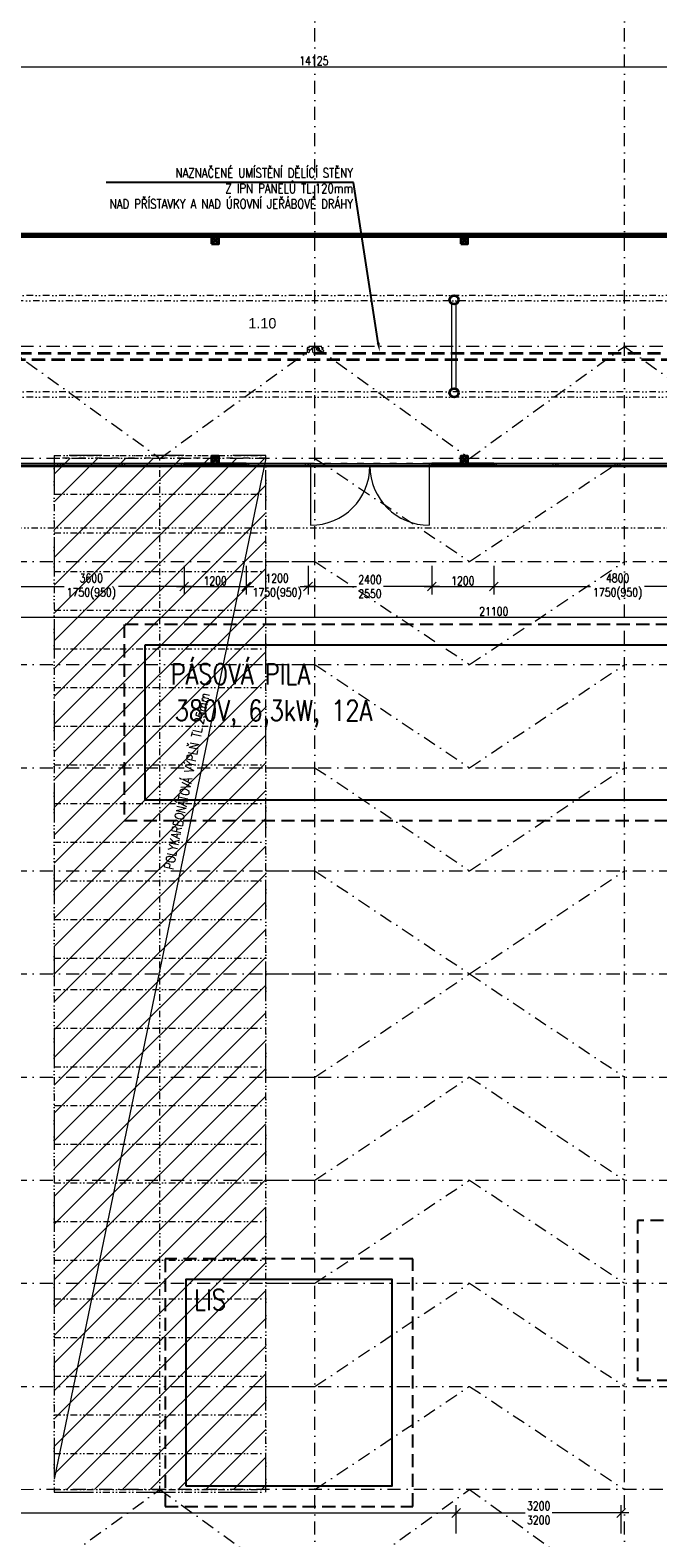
# Model space of a CAD drawing. Header units: millimetres. Extents: x -485339 to 350584, y -1189934 to 0.
# Tile 82 of 178: x -121400 to -109236, y -1040534 to -1011290. Entities that reach past the tile are written whole.
import ezdxf
from ezdxf import colors
from ezdxf.entities.mleader import LeaderData, LeaderLine
from ezdxf.enums import TextEntityAlignment as Align
from ezdxf.math import Vec2, Vec3

# ---------------------------------------------------------------- set-up
doc = ezdxf.new("R2010")
doc.units = ezdxf.units.MM
doc.header["$LTSCALE"] = 10
for name, pattern in [('DASHDOT', [25.4, 12.7, -6.35, 0, -6.35]), ('DASHED', [19.05, 12.7, -6.35]), ('DĚLICÍ2', [15.875, 6.35, -3.175, 0, -3.175, 0, -3.175]), ('ČÁRKOVANÁ', [19.05, 12.7, -6.35]), ('ČÁRKOVANÁ2', [9.525, 6.35, -3.175])]:
    doc.linetypes.add(name, pattern=pattern)
doc.layers.get('Defpoints').update_dxf_attribs({"color": 201})
for name, color, linetype, lineweight in [('N_dveře', 10, 'Continuous', 18), ('N_popis', 10, 'Continuous', 18), ('N_světlíky', 250, 'DĚLICÍ2', 35), ('N_čáry_dělící stěna', 212, 'ČÁRKOVANÁ', 35), ('N_šrary', 10, 'Continuous', 18), ('St__otvory_dveře', 40, 'Continuous', 18), ('St_kóty', 132, 'Continuous', 18), ('St_otvory_okna', 40, 'Continuous', 18), ('St_plocha_místnosti', 250, 'Continuous', 18), ('St_sloupy_konstrukce haly', 5, 'Continuous', 35), ('St_sloupy_opláštění_půdorys', 25, 'Continuous', 35), ('St_čáry_nad', 250, 'DĚLICÍ2', 18), ('St_čáry_obrys', 5, 'Continuous', 35), ('St_čáry_osy', 250, 'DASHDOT', 18), ('St_čáry_plné', 250, 'Continuous', 18), ('St_čáry_pod', 250, 'ČÁRKOVANÁ2', 18)]:
    doc.layers.add(name, color=color, linetype=linetype, lineweight=lineweight)
doc.layers.add('St_plocha_místn', color=140, linetype='Continuous', lineweight=18, plot=False)
for name, color, linetype in [('VYBAVENÍ', 222, 'Continuous'), ('VYBAVENÍ_POPIS', 222, 'Continuous'), ('VYBAVENÍ_POŽADAVKY', 200, 'Continuous')]:
    doc.layers.add(name, color=color, linetype=linetype)
doc.styles.add('Andy', font='arial.ttf')
doc.styles.get("Standard").update_dxf_attribs({"font": 'simplex.shx', "width": 0.8})
doc.dimstyles.new('stavebníM100', dxfattribs={"dimtxt": 165, "dimasz": 170, "dimexe": 150, "dimexo": 100, "dimgap": 30, "dimtad": 1, "dimdec": 0, "dimtxsty": 'Standard', "dimblk": 'OBLIQUE', "dimcen": -2.5, "dimdle": 150, "dimclrd": 256, "dimclre": 256, "dimclrt": 256, "dimadec": 4, "dimazin": 0, "dimtfac": 1, "dimtdec": 0, "dimtmove": 2, "dimatfit": 3, "dimldrblk": 'OBLIQUE', "dimfxl": 400, "dimfxlon": 1, "dimlwd": -1, "dimlwe": -1, "dimarcsym": 0})

# ---------------------------------------------------------------- blocks, each defined once
blk = doc.blocks.new('G$CD8A98CDB')
at = {"layer": 'St_sloupy_konstrukce haly', "color": 250, "lineweight": 18, "ltscale": 2}
for points in [[(-825, 0), (825, 0)], [(-825, -80), (825, -80)]]:
    blk.add_lwpolyline(points, dxfattribs=at)
at = {"layer": 'St_sloupy_konstrukce haly', "ltscale": 2}
for centre in [(-900, -40), (900, -40)]:
    blk.add_circle(centre, 85, dxfattribs=at)
blk = doc.blocks.new('G$C7F8F446A')
at = {"layer": 'St_čáry_plné', "color": 0, "linetype": 'ByBlock', "ltscale": 2}
for p, q in [((20055, 4100), (-55, 4100)), ((-55, 0), (20055, 0))]:
    blk.add_line(p, q, dxfattribs=at)
for points in [[(-55, 4100), (-55, 0)], [(695, 4100), (695, 0)], [(1445, 4100), (1445, 0)], [(2195, 4100), (2195, 0)], [(2945, 4100), (2945, 0)], [(3695, 4100), (3695, 0)], [(4445, 4100), (4445, 0)], [(5195, 4100), (5195, 0)], [(5945, 4100), (5945, 0)], [(6695, 4100), (6695, 0)], [(7445, 4100), (7445, 0)], [(8195, 4100), (8195, 0)], [(8945, 4100), (8945, 0)], [(9695, 4100), (9695, 0)], [(10305, 4100), (10305, 0)], [(11055, 4100), (11055, 0)], [(11805, 4100), (11805, 0)], [(12555, 4100), (12555, 0)], [(13305, 4100), (13305, 0)], [(14055, 4100), (14055, 0)], [(14805, 4100), (14805, 0)], [(15555, 4100), (15555, 0)], [(16305, 4100), (16305, 0)], [(17055, 4100), (17055, 0)], [(17805, 4100), (17805, 0)], [(18555, 4100), (18555, 0)], [(19305, 4100), (19305, 0)], [(20055, 4100), (20055, 0)], [(-55, 2050), (20000, 2050)]]:
    blk.add_lwpolyline(points, dxfattribs=at)
at = {"layer": 'St_čáry_pod', "color": 0, "linetype": 'ByBlock', "ltscale": 2}
for p, q in [((0, 4100), (0, 0)), ((20000, 0), (20000, 4100))]:
    blk.add_line(p, q, dxfattribs=at)
blk = doc.blocks.new('*U5511')
at = {"layer": 'St_čáry_osy', "ltscale": 2}
blk.add_lwpolyline([(-3000, -1000), (-4, 1000), (3000, -1000)], dxfattribs=at)
blk = doc.blocks.new('*U5510')
at = {"layer": 'St_čáry_osy', "ltscale": 2}
for p in [(12000, 8000), (12000, 6000), (12000, 4000), (12000, 2000), (12000, 0)]:
    blk.add_blockref('*U5511', p, dxfattribs=at)
blk = doc.blocks.new('*U5513')
at = {"layer": 'St_čáry_osy', "ltscale": 2}
blk.add_lwpolyline([(-3000, -1000), (-4, 1000), (3000, -1000)], dxfattribs=at)
blk = doc.blocks.new('*U5512')
at = {"layer": 'St_čáry_osy', "ltscale": 2}
for p in [(12000, 8000), (12000, 6000), (12000, 4000), (12000, 2000), (12000, 0)]:
    blk.add_blockref('*U5513', p, dxfattribs=at)
blk = doc.blocks.new('*U5515')
at = {"layer": 'St_čáry_osy', "ltscale": 2}
for points in [[(-3950, 8000), (9058, 8000)], [(-3950, 6000), (9058, 6000)], [(-3950, 4000), (9058, 4000)], [(-3950, 2000), (9058, 2000)], [(-3950, 0), (9058, 0)], [(-3950, -2000), (9058, -2000)], [(-3950, -4000), (9058, -4000)], [(-3950, -6000), (9058, -6000)], [(-3950, -8000), (9058, -8000)]]:
    blk.add_lwpolyline(points, dxfattribs=at)
blk = doc.blocks.new('*U5514')
at = {"layer": 'St_čáry_osy', "ltscale": 2}
for p in [(0, 0), (12000, 0)]:
    blk.add_blockref('*U5515', p, dxfattribs=at)
blk = doc.blocks.new('G$C325A9F68')
at = {"layer": 'St_otvory_okna', "ltscale": 2}
for points in [[(0, 0), (1200, 0), (1200, 50), (0, 50)], [(0, 0), (50, 0), (50, 50), (0, 50)], [(1200, 0), (1150, 0), (1150, 50), (1200, 50)]]:
    blk.add_lwpolyline(points, close=True, dxfattribs=at)
blk = doc.blocks.new('G$C19647512')
at = {"layer": 'St__otvory_dveře', "ltscale": 2}
for points in [[(0, -50), (50, -50), (50, 0), (0, 0)], [(2350, -50), (2400, -50), (2400, 0), (2350, 0)]]:
    blk.add_lwpolyline(points, close=True, dxfattribs=at)
at = {"layer": 'St__otvory_dveře', "linetype": 'DĚLICÍ2', "ltscale": 2}
for points in [[(2350, 0), (50, 0)], [(2350, -50), (50, -50)]]:
    blk.add_lwpolyline(points, dxfattribs=at)
at = {"layer": 'St__otvory_dveře', "ltscale": 2}
for points in [[(50, -50), (50, -1200)], [(2350, -50), (2350, -1200)]]:
    blk.add_lwpolyline(points, dxfattribs=at)
for centre, start, end in [((50, -50), 270, 0), ((2350, -50), 180, 270)]:
    blk.add_arc(centre, 1150, start, end, dxfattribs=at)
blk = doc.blocks.new('G$C2F820337')
at = {"layer": 'St_sloupy_opláštění_půdorys', "ltscale": 2}
blk.add_lwpolyline([(-70, -70), (70, -70), (70, 70), (-70, 70)], close=True, dxfattribs=at)
for points in [[(-70, 70), (70, -70)], [(70, 70), (-70, -70)]]:
    blk.add_lwpolyline(points, dxfattribs=at)
blk = doc.blocks.new('G$CB69B1554')
at = {"layer": 'St_otvory_okna', "ltscale": 2}
blk.add_lwpolyline([(5750, -4500), (5750, -4500), (5750, -4450), (5750, -4450)], close=True, dxfattribs=at)
blk.add_lwpolyline([(5750, -4500), (5750, -4500), (5750, -4450), (5750, -4450)], close=True, dxfattribs=at)
at = {"layer": 'St_čáry_nad', "ltscale": 2}
blk.add_lwpolyline([(0, -4500), (0, -5700), (21100, -5700), (22400, -5700), (22400, -3350), (21100, -3350)], dxfattribs=at)
at = {"layer": 'St_čáry_obrys', "ltscale": 2}
for points in [[(0, 0), (21100, 0)], [(50, -50), (21050, -50)], [(4550, -4450), (5750, -4450)], [(4550, -4450), (4550, -4500)], [(4550, -4500), (5750, -4500)], [(5750, -4450), (5750, -4500)], [(9350, -4450), (10550, -4450)], [(9350, -4450), (9350, -4500)], [(9350, -4500), (10550, -4500)], [(10550, -4450), (10550, -4500)]]:
    blk.add_lwpolyline(points, dxfattribs=at)
at = {"layer": 'St__otvory_dveře', "ltscale": 2}
blk.add_blockref('G$C19647512', (6950, -4450), dxfattribs=at)
at = {"layer": 'St_otvory_okna', "ltscale": 2}
for p in [(950, -4500), (2150, -4500), (3350, -4500), (5750, -4500), (10550, -4500), (11750, -4500), (12950, -4500)]:
    blk.add_blockref('G$C325A9F68', p, dxfattribs=at)
at = {"layer": 'St_sloupy_opláštění_půdorys', "ltscale": 2}
for p in [(5150, -120), (9980, -120), (5150, -4380), (9980, -4380)]:
    blk.add_blockref('G$C2F820337', p, dxfattribs=at)
blk = doc.blocks.new('_OBLIQUE')
at = {"color": 0, "linetype": 'ByBlock'}
blk.add_line((-0.5, -0.5), (0.5, 0.5), dxfattribs=at)
blk = doc.blocks.new('*D5784')
at = {"layer": 'Defpoints', "color": 0}
for p in [(-113145, -1040051), (-140155, -1041768), (-113145, -1041768)]:
    blk.add_point(p, dxfattribs=at)
at = {"layer": 'St_kóty'}
for p, q in [((-140155, -1040451), (-140155, -1039901)), ((-113145, -1040451), (-113145, -1039901)), ((-140305, -1040051), (-112995, -1040051))]:
    blk.add_line(p, q, dxfattribs=at)
at = {"layer": 'St_kóty', "linetype": 'ByBlock', "xscale": 170, "yscale": 170, "zscale": 170, "rotation": 180}
blk.add_blockref('_OBLIQUE', (-140155, -1040051), dxfattribs=at)
at = {"layer": 'St_kóty', "linetype": 'ByBlock', "xscale": 170, "yscale": 170, "zscale": 170}
blk.add_blockref('_OBLIQUE', (-113145, -1040051), dxfattribs=at)
at = {"layer": 'St_kóty', "insert": (-126650, -1039938), "char_height": 165, "attachment_point": 5}
blk.add_mtext('27010', dxfattribs=at)
blk = doc.blocks.new('*D5785')
at = {"layer": 'Defpoints', "color": 0}
for p in [(-109945, -1040051), (-113145, -1041768), (-109945, -1041768)]:
    blk.add_point(p, dxfattribs=at)
at = {"layer": 'St_kóty'}
for p, q in [((-113145, -1040451), (-113145, -1039901)), ((-109945, -1040451), (-109945, -1039901)), ((-113295, -1040051), (-111807, -1040051)), ((-109795, -1040051), (-111282, -1040051))]:
    blk.add_line(p, q, dxfattribs=at)
at = {"layer": 'St_kóty', "linetype": 'ByBlock', "xscale": 170, "yscale": 170, "zscale": 170, "rotation": 180}
blk.add_blockref('_OBLIQUE', (-113145, -1040051), dxfattribs=at)
at = {"layer": 'St_kóty', "linetype": 'ByBlock', "xscale": 170, "yscale": 170, "zscale": 170}
blk.add_blockref('_OBLIQUE', (-109945, -1040051), dxfattribs=at)
at = {"layer": 'St_kóty', "insert": (-111545, -1040051), "char_height": 165, "attachment_point": 5}
blk.add_mtext('3200\\P3200', dxfattribs=at)
blk = doc.blocks.new('*D5846')
at = {"layer": 'Defpoints', "color": 0}
for p in [(-108840, -1011998), (-122965, -1013105), (-108840, -1013155)]:
    blk.add_point(p, dxfattribs=at)
at = {"layer": 'St_kóty'}
for p, q in [((-123115, -1011998), (-108690, -1011998)), ((-122965, -1012398), (-122965, -1011848)), ((-108840, -1012398), (-108840, -1011848))]:
    blk.add_line(p, q, dxfattribs=at)
at = {"layer": 'St_kóty', "linetype": 'ByBlock', "xscale": 170, "yscale": 170, "zscale": 170, "rotation": 180}
blk.add_blockref('_OBLIQUE', (-122965, -1011998), dxfattribs=at)
at = {"layer": 'St_kóty', "linetype": 'ByBlock', "xscale": 170, "yscale": 170, "zscale": 170}
blk.add_blockref('_OBLIQUE', (-108840, -1011998), dxfattribs=at)
at = {"layer": 'St_kóty', "insert": (-115902, -1011885), "char_height": 165, "attachment_point": 5}
blk.add_mtext('14125', dxfattribs=at)
blk = doc.blocks.new('*D5853')
at = {"layer": 'Defpoints', "color": 0}
for p in [(-122015, -1019731), (-118415, -1019706), (-118415, -1022083)]:
    blk.add_point(p, dxfattribs=at)
at = {"layer": 'St_kóty'}
for p, q in [((-122015, -1021683), (-122015, -1022233)), ((-118415, -1021683), (-118415, -1022233)), ((-122165, -1022083), (-120738, -1022083)), ((-118265, -1022083), (-119691, -1022083))]:
    blk.add_line(p, q, dxfattribs=at)
at = {"layer": 'St_kóty', "linetype": 'ByBlock', "xscale": 170, "yscale": 170, "zscale": 170, "rotation": 180}
blk.add_blockref('_OBLIQUE', (-122015, -1022083), dxfattribs=at)
at = {"layer": 'St_kóty', "linetype": 'ByBlock', "xscale": 170, "yscale": 170, "zscale": 170}
blk.add_blockref('_OBLIQUE', (-118415, -1022083), dxfattribs=at)
at = {"layer": 'St_kóty', "insert": (-120215, -1022083), "char_height": 165, "attachment_point": 5}
blk.add_mtext('3600\\P1750(950)', dxfattribs=at)
blk = doc.blocks.new('*D5854')
at = {"layer": 'Defpoints', "color": 0}
for p in [(-118415, -1019706), (-117215, -1019731), (-117215, -1022083)]:
    blk.add_point(p, dxfattribs=at)
at = {"layer": 'St_kóty'}
for p, q in [((-118415, -1021683), (-118415, -1022233)), ((-117215, -1021683), (-117215, -1022233)), ((-118565, -1022083), (-117065, -1022083))]:
    blk.add_line(p, q, dxfattribs=at)
at = {"layer": 'St_kóty', "linetype": 'ByBlock', "xscale": 170, "yscale": 170, "zscale": 170, "rotation": 180}
blk.add_blockref('_OBLIQUE', (-118415, -1022083), dxfattribs=at)
at = {"layer": 'St_kóty', "linetype": 'ByBlock', "xscale": 170, "yscale": 170, "zscale": 170}
blk.add_blockref('_OBLIQUE', (-117215, -1022083), dxfattribs=at)
at = {"layer": 'St_kóty', "insert": (-117815, -1021970), "char_height": 165, "attachment_point": 5}
blk.add_mtext('1200', dxfattribs=at)
blk = doc.blocks.new('*D5855')
at = {"layer": 'Defpoints', "color": 0}
for p in [(-117215, -1019731), (-116015, -1019706), (-116015, -1022083)]:
    blk.add_point(p, dxfattribs=at)
at = {"layer": 'St_kóty'}
for p, q in [((-117215, -1021683), (-117215, -1022233)), ((-116015, -1021683), (-116015, -1022233)), ((-117365, -1022083), (-117138, -1022083)), ((-115865, -1022083), (-116091, -1022083))]:
    blk.add_line(p, q, dxfattribs=at)
at = {"layer": 'St_kóty', "linetype": 'ByBlock', "xscale": 170, "yscale": 170, "zscale": 170, "rotation": 180}
blk.add_blockref('_OBLIQUE', (-117215, -1022083), dxfattribs=at)
at = {"layer": 'St_kóty', "linetype": 'ByBlock', "xscale": 170, "yscale": 170, "zscale": 170}
blk.add_blockref('_OBLIQUE', (-116015, -1022083), dxfattribs=at)
at = {"layer": 'St_kóty', "insert": (-116615, -1022083), "char_height": 165, "attachment_point": 5}
blk.add_mtext('1200\\P1750(950)', dxfattribs=at)
blk = doc.blocks.new('*D5856')
at = {"layer": 'Defpoints', "color": 0}
for p in [(-116015, -1019706), (-113615, -1019706), (-113615, -1022083)]:
    blk.add_point(p, dxfattribs=at)
at = {"layer": 'St_kóty'}
for p, q in [((-116015, -1021683), (-116015, -1022233)), ((-113615, -1021683), (-113615, -1022233)), ((-116165, -1022083), (-115077, -1022083)), ((-113465, -1022083), (-114552, -1022083))]:
    blk.add_line(p, q, dxfattribs=at)
at = {"layer": 'St_kóty', "linetype": 'ByBlock', "xscale": 170, "yscale": 170, "zscale": 170, "rotation": 180}
blk.add_blockref('_OBLIQUE', (-116015, -1022083), dxfattribs=at)
at = {"layer": 'St_kóty', "linetype": 'ByBlock', "xscale": 170, "yscale": 170, "zscale": 170}
blk.add_blockref('_OBLIQUE', (-113615, -1022083), dxfattribs=at)
at = {"layer": 'St_kóty', "insert": (-114815, -1022083), "char_height": 165, "attachment_point": 5}
blk.add_mtext('2400\\P2550', dxfattribs=at)
blk = doc.blocks.new('*D5857')
at = {"layer": 'Defpoints', "color": 0}
for p in [(-113615, -1019706), (-112415, -1019706), (-112415, -1022083)]:
    blk.add_point(p, dxfattribs=at)
at = {"layer": 'St_kóty'}
for p, q in [((-113615, -1021683), (-113615, -1022233)), ((-112415, -1021683), (-112415, -1022233)), ((-113765, -1022083), (-112265, -1022083))]:
    blk.add_line(p, q, dxfattribs=at)
at = {"layer": 'St_kóty', "linetype": 'ByBlock', "xscale": 170, "yscale": 170, "zscale": 170, "rotation": 180}
blk.add_blockref('_OBLIQUE', (-113615, -1022083), dxfattribs=at)
at = {"layer": 'St_kóty', "linetype": 'ByBlock', "xscale": 170, "yscale": 170, "zscale": 170}
blk.add_blockref('_OBLIQUE', (-112415, -1022083), dxfattribs=at)
at = {"layer": 'St_kóty', "insert": (-113015, -1021970), "char_height": 165, "attachment_point": 5}
blk.add_mtext('1200', dxfattribs=at)
blk = doc.blocks.new('*D5858')
at = {"layer": 'Defpoints', "color": 0}
for p in [(-112415, -1019706), (-107615, -1019706), (-107615, -1022083)]:
    blk.add_point(p, dxfattribs=at)
at = {"layer": 'St_kóty'}
for p, q in [((-112415, -1021683), (-112415, -1022233)), ((-107615, -1021683), (-107615, -1022233)), ((-112565, -1022083), (-110538, -1022083)), ((-107465, -1022083), (-109491, -1022083))]:
    blk.add_line(p, q, dxfattribs=at)
at = {"layer": 'St_kóty', "linetype": 'ByBlock', "xscale": 170, "yscale": 170, "zscale": 170, "rotation": 180}
blk.add_blockref('_OBLIQUE', (-112415, -1022083), dxfattribs=at)
at = {"layer": 'St_kóty', "linetype": 'ByBlock', "xscale": 170, "yscale": 170, "zscale": 170}
blk.add_blockref('_OBLIQUE', (-107615, -1022083), dxfattribs=at)
at = {"layer": 'St_kóty', "insert": (-110015, -1022083), "char_height": 165, "attachment_point": 5}
blk.add_mtext('4800\\P1750(950)', dxfattribs=at)
blk = doc.blocks.new('*D5863')
at = {"layer": 'Defpoints', "color": 0}
for p in [(-122965, -1019731), (-101865, -1019731), (-101865, -1022677)]:
    blk.add_point(p, dxfattribs=at)
at = {"layer": 'St_kóty'}
for p, q in [((-122965, -1022277), (-122965, -1022827)), ((-101865, -1022277), (-101865, -1022827)), ((-123115, -1022677), (-101715, -1022677))]:
    blk.add_line(p, q, dxfattribs=at)
at = {"layer": 'St_kóty', "linetype": 'ByBlock', "xscale": 170, "yscale": 170, "zscale": 170, "rotation": 180}
blk.add_blockref('_OBLIQUE', (-122965, -1022677), dxfattribs=at)
at = {"layer": 'St_kóty', "linetype": 'ByBlock', "xscale": 170, "yscale": 170, "zscale": 170}
blk.add_blockref('_OBLIQUE', (-101865, -1022677), dxfattribs=at)
at = {"layer": 'St_kóty', "insert": (-112415, -1022564), "char_height": 165, "attachment_point": 5}
blk.add_mtext('21100', dxfattribs=at)
blk = doc.blocks.new('*U8132')
at = {"layer": 'N_světlíky', "lineweight": 18, "ltscale": 10}
blk.add_lwpolyline([(-2050, -10055), (2050, -10055), (2050, 10055), (-2050, 10055)], close=True, dxfattribs=at)
blk = doc.blocks.new('*U8133')
at = {"layer": 'N_světlíky', "lineweight": 18, "ltscale": 10}
blk.add_blockref('*U8132', (12000, 0), dxfattribs=at)

msp = doc.modelspace()

# ---------------------------------------------------------------- hatches: boundary and pattern name
at = {"layer": 'N_šrary', "linetype": 'DASHED'}
h = msp.add_hatch(dxfattribs=at)
h.set_pattern_fill('ANSI31', color=256, scale=120)
h.set_pattern_definition([(45, (24000, -425057.46), (-269.40768, 269.40768), [])])
h.paths.add_polyline_path([(-120934.2, -1039594.2), (-116834.1, -1039593.6), (-116834.2, -1019594.2), (-120934.2, -1019594.2)])

# ---------------------------------------------------------------- linework, layer by layer
at = {"layer": 'N_popis'}
msp.add_lwpolyline([(-116834.2, -1019594.2), (-120934.2, -1039394.2)], dxfattribs=at)
at = {"layer": 'N_čáry_dělící stěna', "ltscale": 2}
for points in [[(-59389.9, -1017682.9), (-125389.9, -1017682.9)], [(-59269.9, -1017562.9), (-125269.9, -1017562.9)]]:
    msp.add_lwpolyline(points, dxfattribs=at)
at = {"layer": 'St_plocha_místn'}
msp.add_lwpolyline([(-122964.9, -1015231.2), (-101864.9, -1015242.9), (-101865.2, -1017417.5), (-94034.9, -1017416.5), (-94034.9, -1015242.9), (-72334.9, -1015242.9)], dxfattribs=at)
msp.add_lwpolyline([(-122914.9, -1019692.9), (-108839.9, -1019692.9), (-108839.9, -1015292.9), (-122914.9, -1015292.9)], close=True, dxfattribs=at)
at = {"layer": 'St_čáry_nad', "ltscale": 2}
for points in [[(-43825.2, -1016437.6), (-139879.9, -1016437.6)], [(-46557.7, -1016537.6), (-139879.9, -1016537.6)], [(-43825.2, -1018307.6), (-139879.9, -1018307.6)], [(-43825.2, -1018407.6), (-139879.9, -1018407.6)]]:
    msp.add_lwpolyline(points, dxfattribs=at)
at = {"layer": 'St_čáry_obrys'}
msp.add_line((-122964.9, -1019742.9), (-101864.9, -1019742.9), dxfattribs=at)
at = {"layer": 'St_čáry_osy', "ltscale": 2}
for points in [[(-115879.9, -1059777.6), (-115879.9, -992785.6)], [(-109879.9, -1059777.6), (-109879.9, -992785.6)], [(-139879.9, -1017422.6), (-43825.2, -1017409.8)], [(-121879.9, -1017422.6), (-118884.2, -1019595.1), (-115879.9, -1017422.6)], [(-115879.9, -1017422.6), (-112884.2, -1019595.1), (-109879.9, -1017422.6)], [(-109879.9, -1017422.6), (-106884.2, -1019595.1), (-103879.9, -1017422.6)], [(-139879.9, -1019595.1), (-43825.2, -1019582.3)], [(-139879.9, -1039595.1), (-43825.2, -1039582.3)], [(-121879.9, -1041767.6), (-118884.2, -1039595.1), (-115879.9, -1041767.6)], [(-115879.9, -1041767.6), (-112884.2, -1039595.1), (-109879.9, -1041767.6)]]:
    msp.add_lwpolyline(points, dxfattribs=at)
at = {"layer": 'VYBAVENÍ', "linetype": 'ČÁRKOVANÁ2', "ltscale": 4}
for points in [[(-119578.8, -1022819.8), (-119578.8, -1026619.8), (-101778.8, -1026619.8), (-101778.8, -1022819.8)], [(-109627.1, -1037478.1), (-95027.1, -1037478.1), (-95027.1, -1034378.1), (-109627.1, -1034378.1)], [(-118785.9, -1039924), (-113985.9, -1039924), (-113985.9, -1035124), (-118785.9, -1035124)]]:
    msp.add_lwpolyline(points, close=True, dxfattribs=at)
at = {"layer": 'VYBAVENÍ'}
for points in [[(-119178.8, -1023219.8), (-119178.8, -1026219.8), (-102178.8, -1026219.8), (-102178.8, -1023219.8)], [(-118385.9, -1039524), (-114385.9, -1039524), (-114385.9, -1035524), (-118385.9, -1035524)]]:
    msp.add_lwpolyline(points, close=True, dxfattribs=at)

# ---------------------------------------------------------------- block references
at = {"layer": 'N_dveře', "ltscale": 2}
msp.add_blockref('G$CB69B1554', (-122964.9, -1015242.9), dxfattribs=at)
at = {"layer": 'N_světlíky', "lineweight": 18, "ltscale": 10}
msp.add_blockref('*U8133', (-130884.2, -1029594.2), dxfattribs=at)
at = {"layer": 'St_sloupy_konstrukce haly', "ltscale": 2, "rotation": 90}
msp.add_blockref('G$CD8A98CDB', (-113224.9, -1017422.6), dxfattribs=at)
at = {"layer": 'St_čáry_nad', "ltscale": 2, "rotation": 90}
msp.add_blockref('G$C7F8F446A', (-116834.2, -1039594.2), dxfattribs=at)
at = {"layer": 'St_čáry_osy', "ltscale": 2, "xscale": -1, "rotation": 180}
msp.add_blockref('*U5512', (-124879.9, -1020595.1), dxfattribs=at)
at = {"layer": 'St_čáry_osy', "ltscale": 2}
for name, p in [('*U5514', (-124884.2, -1029595.1)), ('*U5510', (-124879.9, -1038595.1))]:
    msp.add_blockref(name, p, dxfattribs=at)

# ---------------------------------------------------------------- texts
at = {"layer": 'N_popis', "width": 0.8}
msp.add_text('POLYKARBONÁTOVÁ VÝPLŇ TL.25mm', height=180, rotation=78.30106, dxfattribs=at).set_placement((-118628.1, -1027582.2))
at = {"layer": 'St_plocha_místn', "width": 0.8}
msp.add_text('61.93', height=100, dxfattribs=at).set_placement((-115877.4, -1017492.9), align=Align.MIDDLE_CENTER)
at = {"layer": 'St_plocha_místnosti', "ltscale": 2, "style": 'Andy'}
msp.add_text('1.10', height=200, dxfattribs=at).set_placement((-117171.9, -1017075.3))
at = {"layer": 'VYBAVENÍ_POPIS', "width": 0.8}
for s, p in [('PÁSOVÁ PILA', (-118677.2, -1023978.6)), ('LIS', (-118225.2, -1036116.5))]:
    msp.add_text(s, height=400, dxfattribs=at).set_placement(p)
at = {"layer": 'VYBAVENÍ_POŽADAVKY', "width": 0.8}
msp.add_text('380V, 6,3kW, 12A', height=400, dxfattribs=at).set_placement((-118596.1, -1024687.7))

# ---------------------------------------------------------------- dimensions: what is measured, and where the dimension line sits
at = {"layer": 'St_kóty'}
for base, p1, p2, picture, middle in [((-108839.9, -1011998), (-122964.9, -1013105), (-108839.9, -1013155), '*D5846', (-115902.4, -1011885.5)), ((-101864.9, -1022676.8), (-122964.9, -1019731.2), (-101864.9, -1019731.2), '*D5863', (-112414.9, -1022564.3)), ((-117214.9, -1022082.8), (-118414.9, -1019706.2), (-117214.9, -1019731.2), '*D5854', (-117814.9, -1021970.3)), ((-112414.9, -1022082.8), (-113614.9, -1019706.2), (-112414.9, -1019706.2), '*D5857', (-113014.9, -1021970.3)), ((-113144.9, -1040051), (-140154.9, -1041767.6), (-113144.9, -1041767.6), '*D5784', (-126649.9, -1039938.5))]:
    dim = msp.add_linear_dim(base=base, p1=p1, p2=p2, dimstyle='stavebníM100', dxfattribs=at)
    dim.commit()
    dim.dimension.update_dxf_attribs({"geometry": picture, "text_midpoint": middle})
for base, p1, p2, text, picture, middle in [((-118414.9, -1022082.8), (-122014.9, -1019731.2), (-118414.9, -1019706.2), '<>\\P1750(950)', '*D5853', (-120214.9, -1022082.8)), ((-116014.9, -1022082.8), (-117214.9, -1019731.2), (-116014.9, -1019706.2), '<>\\P1750(950)', '*D5855', (-116614.9, -1022082.8)), ((-113614.9, -1022082.8), (-116014.9, -1019706.2), (-113614.9, -1019706.2), '<>\\P2550', '*D5856', (-114814.9, -1022082.8)), ((-107614.9, -1022082.8), (-112414.9, -1019706.2), (-107614.9, -1019706.2), '<>\\P1750(950)', '*D5858', (-110014.9, -1022082.8)), ((-109944.9, -1040051), (-113144.9, -1041767.6), (-109944.9, -1041767.6), '<>\\P3200', '*D5785', (-111544.9, -1040051))]:
    dim = msp.add_linear_dim(base=base, p1=p1, p2=p2, text=text, dimstyle='stavebníM100', override={"dimtxsty": 'Standard'}, dxfattribs=at)
    dim.commit()
    dim.dimension.update_dxf_attribs({"geometry": picture, "text_midpoint": middle, "dimtype": 160})

# ---------------------------------------------------------------- leaders
at = {"layer": 'N_popis'}
ml = msp.add_multileader_mtext('Standard', dxfattribs=at)
ml.set_content('NAZNAČENÉ UMÍSTĚNÍ DĚLÍCÍ STĚNY \\PZ IPN PANELŮ TL.120mm\\PNAD PŘÍSTAVKY A NAD ÚROVNÍ JEŘÁBOVÉ DRÁHY  ')
ml.set_leader_properties()
ml.build(insert=Vec2(0, 0))
ml.multileader.update_dxf_attribs({"text_left_attachment_type": 6, "text_right_attachment_type": 6, "arrow_head_size": 180})
ctx = ml.context
ctx.base_point, ctx.char_height, ctx.arrow_head_size, ctx.plane_origin = Vec3(-120727.5, -1014247.2), 180, 180, Vec3(-114355.5, -1013282.8)
ctx.left_attachment, ctx.right_attachment, ctx.text_align_type = 6, 6, 2
notes = []
notes.append((ctx, [(0, (1, 1, 0), (-115133.8, -1014247.2), (-1, 0), 8, [(0, [(-114626.5, -1017529.8)], 0, [])])]))
ctx.mtext.insert, ctx.mtext.alignment, ctx.mtext.flow_direction = Vec3(-115143.8, -1013969.5), 3, 5
for ctx, leaders in notes:
    for number, flags, end, landing, length, lines in leaders:
        leader = LeaderData()
        leader.index, (leader.has_last_leader_line, leader.has_dogleg_vector, leader.attachment_direction) = number, flags
        leader.last_leader_point, leader.dogleg_vector, leader.dogleg_length = Vec3(end), Vec3(landing), length
        for number, points, colour, breaks in lines:
            line = LeaderLine()
            line.index, line.vertices, line.color, line.breaks = number, Vec3.list(points), colors.encode_raw_color(colour), breaks
            leader.lines.append(line)
        ctx.leaders.append(leader)

doc.saveas('drawing.dxf')
